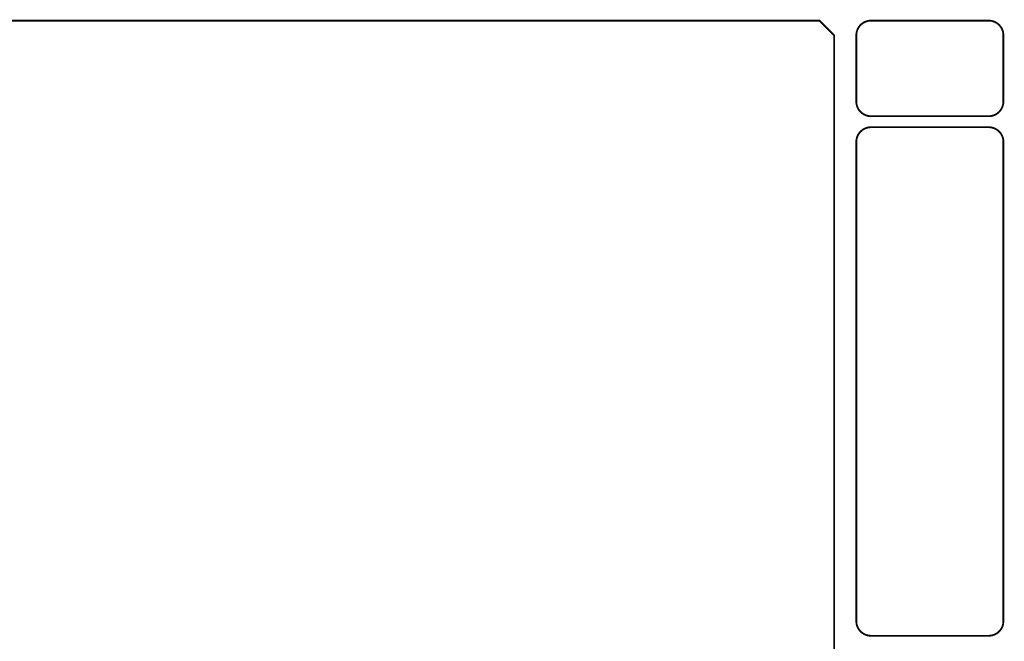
# Model space of a CAD drawing. Header units: millimetres. Extents: x 0 to 851, y 0 to 570.
# Tile 4 of 4: x 425 to 851, y 302 to 570. Entities that reach past the tile are written whole.
import ezdxf
from ezdxf.enums import TextEntityAlignment as Align

# ---------------------------------------------------------------- set-up
doc = ezdxf.new("R2010")
doc.units = ezdxf.units.MM
doc.header["$LTSCALE"] = 4
doc.layers.add('TITLE', color=7, linetype='Continuous')
doc.styles.add('ITALIC', font='ITALIC')
doc.styles.add('SIMPLEX', font='simplex')

# ---------------------------------------------------------------- blocks, each defined once
blk = doc.blocks.new('ACADE_TITLE')
at = {"layer": 'TITLE', "const_width": 0.0312}
blk.add_lwpolyline([(30.594, 0.281), (30.594, 22.177), (30.344, 22.427), (0.281, 22.427), (0.031, 22.177), (0.031, 0.281), (0.281, 0.031), (30.344, 0.031)], close=True, dxfattribs=at)
for points in [[(31.219, 22.427, 0.414214), (30.969, 22.177, 0.414214)], [(33.469, 22.177, 0.414214), (33.219, 22.427, 0.414214)], [(30.969, 21.052, 0.414214), (31.219, 20.802, 0.414214)], [(33.219, 20.802, 0.414214), (33.469, 21.052, 0.414214)], [(31.219, 20.615, 0.414214), (30.969, 20.365, 0.414214)], [(33.469, 20.365, 0.414214), (33.219, 20.615, 0.414214)], [(30.969, 12.219, 0.414214), (31.219, 11.969, 0.414214)], [(33.219, 11.969, 0.414214), (33.469, 12.219, 0.414214)]]:
    blk.add_lwpolyline(points, format="xyb", dxfattribs=at)
for points in [[(33.219, 22.427), (31.219, 22.427)], [(30.969, 22.177), (30.969, 21.052)], [(33.469, 22.177), (33.469, 21.052)], [(33.219, 20.802), (31.219, 20.802)], [(33.219, 20.615), (31.219, 20.615)], [(30.969, 20.365), (30.969, 12.219)], [(33.469, 20.365), (33.469, 12.219)], [(31.219, 11.969), (33.219, 11.969)]]:
    blk.add_lwpolyline(points, dxfattribs=at)
at = {"layer": 'TITLE', "color": 1, "style": 'ITALIC'}
for tag, height, p in [('TITLE#1', 0.125, (32.218, 3.719)), ('TITLE#2', 0.125, (32.218, 3.516)), ('TITLE#3', 0.125, (32.218, 3.314)), ('DWGDESC#1', 0.125, (32.218, 2.909)), ('DWGDESC#2', 0.125, (32.218, 2.707)), ('DWGDESC#3', 0.125, (32.218, 2.504)), ('DWG#', 0.2, (32.156, 0.826))]:
    blk.add_attdef(tag, text='', height=height, dxfattribs=at).set_placement(p, align=Align.CENTER)
at = {"layer": 'TITLE', "color": 1, "style": 'SIMPLEX'}
blk.add_attdef('CAD#', (30.826, 1.958), '', height=0.0938, rotation=90, dxfattribs=at)
at = {"layer": 'TITLE', "color": 1}
for tag, p, height, style in [('ENGINEER', (31.237, 1.958), 0.0938, 'ITALIC'), ('CHKDBY', (32.424, 1.958), 0.0938, 'ITALIC'), ('JOB#', (31.464, 1.644), 0.0938, 'SIMPLEX'), ('DRAWNBY', (32.494, 1.644), 0.0938, 'ITALIC'), ('SCALE', (31.353, 1.344), 0.0938, 'SIMPLEX'), ('DATE', (32.408, 1.344), 0.0938, 'SIMPLEX'), ('SHTS', (32.532, 0.25), 0.2, 'ITALIC')]:
    blk.add_attdef(tag, p, '', height=height, dxfattribs=dict(at, style=style))
at = {"layer": 'TITLE', "color": 1, "style": 'ITALIC'}
blk.add_attdef('SH#', text='', height=0.2, dxfattribs=at).set_placement((31.881, 0.25), align=Align.RIGHT)

msp = doc.modelspace()

# ---------------------------------------------------------------- block references
at = {"lineweight": -3, "xscale": 25.4, "yscale": 25.4, "zscale": 25.4}
msp.add_blockref('ACADE_TITLE', (0, 0), dxfattribs=at)

doc.saveas('drawing.dxf')
